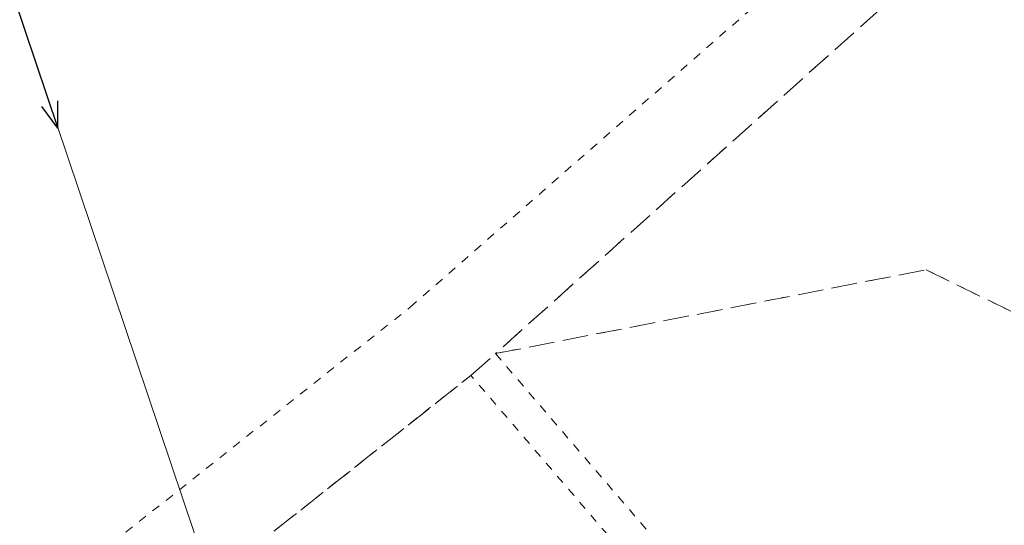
# Model space of a CAD drawing. Header units: inches. Extents: x 6497603 to 6502483, y 5925790 to 5934357.
# Tile 221 of 256: x 6500633 to 6500719, y 5927346 to 5927390. Entities that reach past the tile are written whole.
import ezdxf

# ---------------------------------------------------------------- set-up
doc = ezdxf.new("R2010")
doc.units = ezdxf.units.IN
doc.header["$MEASUREMENT"] = 0
for name, pattern in [('egkk-1000', [3, 2.25, -0.75]), ('egug-1000', [1.5, 0.75, -0.75]), ('suep_nn_1000', [0, 0])]:
    doc.linetypes.add(name, pattern=pattern)
for name, color, linetype in [('217-kontur klasyfikacyjny', 7, 'Continuous'), ('218-kontur użytku gruntowego', 7, 'Continuous'), ('przewód elektroenergetyczny niskiego napięcia', 7, 'Continuous')]:
    doc.layers.add(name, color=color, linetype=linetype)

# ---------------------------------------------------------------- blocks, each defined once
blk = doc.blocks.new('SUEP1')
at = {"color": 0, "linetype": 'Continuous'}
for p, q in [((0, 0), (7.5, 0)), ((7.5, 0), (5.25, 0.75)), ((7.5, 0), (5.25, -0.75)), ((7.5, 0), (22.5, 0)), ((22.5, 0), (20.25, 0.75)), ((22.5, 0), (20.25, -0.75))]:
    blk.add_line(p, q, dxfattribs=at)

msp = doc.modelspace()

# ---------------------------------------------------------------- linework, layer by layer
at = {"layer": '217-kontur klasyfikacyjny', "color": 3, "linetype": 'egkk-1000', "lineweight": 18, "flags": 128}
for points in [[(6500716.9, 5927399.24), (6500674.32, 5927361.13)], [(6500674.32, 5927361.13), (6500712.05, 5927368.47)], [(6500712.05, 5927368.47), (6500725.85, 5927361.71)], [(6500672.17, 5927359.22), (6500674.32, 5927361.13)], [(6500631.38, 5927326.96), (6500672.17, 5927359.22)]]:
    msp.add_lwpolyline(points, dxfattribs=at)
at = {"layer": '218-kontur użytku gruntowego', "color": 3, "linetype": 'egug-1000', "lineweight": 18, "flags": 128}
for points in [[(6500666.85, 5927365.19), (6500711.67, 5927404.39)], [(6500716.9, 5927399.24), (6500674.32, 5927361.13)], [(6500674.32, 5927361.13), (6500712.05, 5927368.47)], [(6500712.05, 5927368.47), (6500725.85, 5927361.71)], [(6500626.63, 5927333.39), (6500666.85, 5927365.19)], [(6500674.32, 5927361.13), (6500769.65, 5927250.12)], [(6500672.17, 5927359.22), (6500631.38, 5927326.96)], [(6500730.05, 5927291.79), (6500672.17, 5927359.22)]]:
    msp.add_lwpolyline(points, dxfattribs=at)
at = {"layer": 'przewód elektroenergetyczny niskiego napięcia', "color": 1, "linetype": 'suep_nn_1000', "lineweight": 18, "flags": 128}
msp.add_lwpolyline([(6500660.96, 5927306.78), (6500628.81, 5927402.21)], dxfattribs=at)

# ---------------------------------------------------------------- block references
at = {"layer": 'przewód elektroenergetyczny niskiego napięcia', "color": 1, "linetype": 'Continuous', "lineweight": 18, "rotation": 288.618}
msp.add_blockref('SUEP1', (6500628.81, 5927402.21), dxfattribs=at)

doc.saveas('drawing.dxf')
